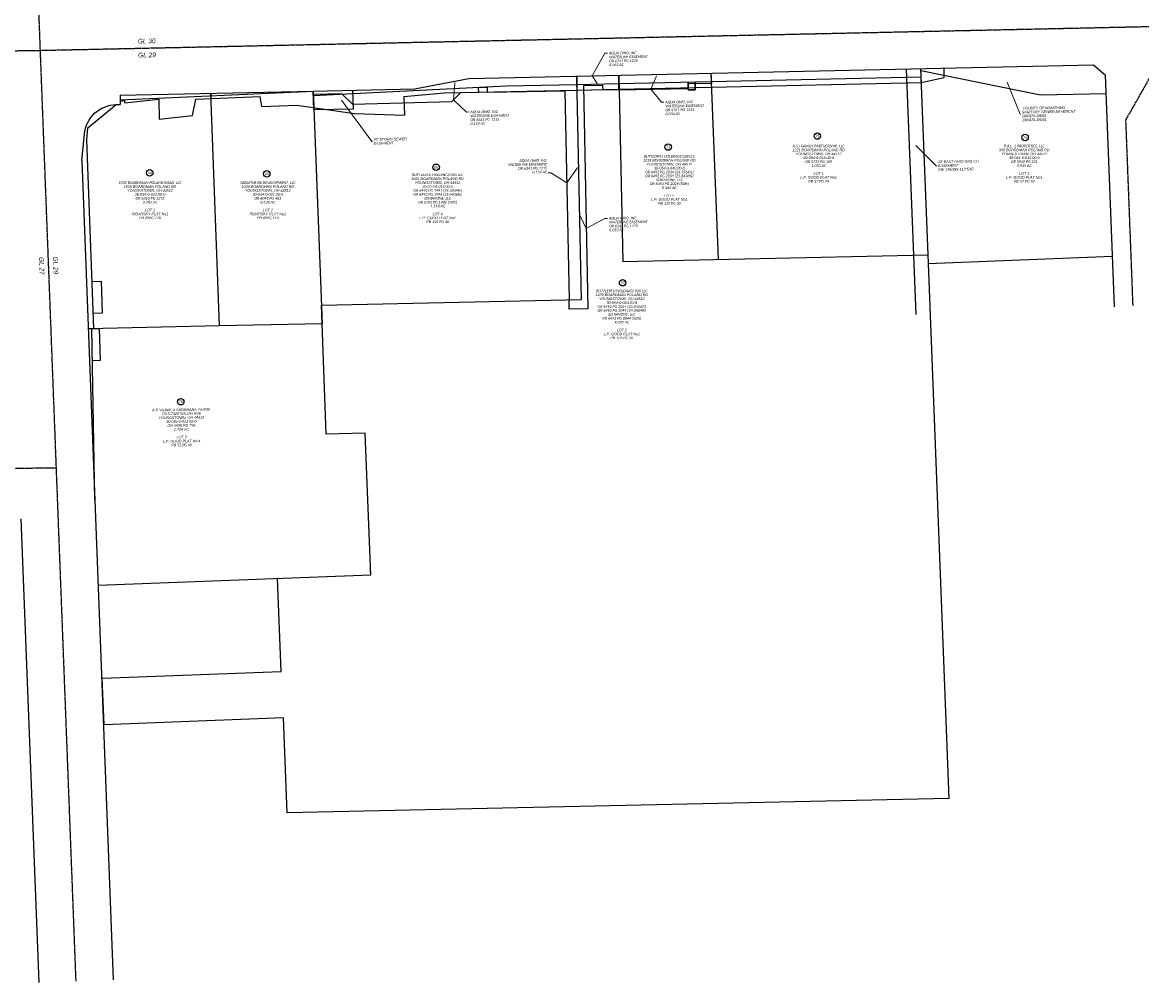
# Model space of a CAD drawing. Header units: feet. Extents: x 2474992 to 2485969, y 497486 to 501476.
# Tile 8 of 10: x 2483451 to 2484652, y 499153 to 500183. Entities that reach past the tile are written whole.
import ezdxf
from ezdxf import colors
from ezdxf.entities.mleader import LeaderData, LeaderLine
from ezdxf.math import Vec2, Vec3

# ---------------------------------------------------------------- set-up
doc = ezdxf.new("R2010")
doc.units = ezdxf.units.FT
doc.header["$MEASUREMENT"] = 0
doc.linetypes.add('CL', pattern=[2, 0.3, -0.15, 1.4, -0.15])
for name, color, linetype in [('DV_X_Property_Line', 7, 'Continuous'), ('DV_X_Text', 7, 'Continuous'), ('RW_P_Esmt_TMP', 203, 'esmtmppr'), ('RW_P_Esmt_U', 203, 'esmtupr'), ('RW_P_Fee_RW', 203, 'rowpr'), ('RW_X_CL', 6, 'CL'), ('RW_X_Esmt_SW', 6, 'esmtswex'), ('RW_X_Esmt_U', 6, 'esmtuex'), ('RW_X_Fee_RW', 6, 'rowex'), ('RW_X_Text', 7, 'Continuous')]:
    doc.layers.add(name, color=color, linetype=linetype)
doc.styles.add('P_Slanted-Normal LS 0.50', font='calibrii.ttf', dxfattribs={"height": 0.14})
doc.styles.add('Slanted-Normal LS 0.50', font='ariali.ttf', dxfattribs={"height": 0.14})
doc.styles.add('Standard-Linetype-Ex', font='font30.shx')
doc.styles.add('Standard-Linetype-Pr', font='font31.shx')
doc.styles.add('~P_Label - LeftCenter_0', font='calibrii.ttf')
doc.linetypes.add('esmtmppr', pattern='A,1,-0.2,["TMP",Standard-Linetype-Pr,S=0.14,R=0,X=-0.1,Y=-0.05],-0.375', length=1.575)
doc.linetypes.add('esmtswex', pattern='A,0.2,-0.1,0.2,-0.1,0.2,-0.1,0.2,-0.1,["Ex SW",Standard-Linetype-Ex,S=0.14,R=0,X=0,Y=-0.05],-0.65', length=1.85)
doc.linetypes.add('esmtuex', pattern='A,0.2,-0.1,0.2,-0.1,0.2,-0.1,0.2,-0.1,["Ex U",Standard-Linetype-Ex,S=0.14,R=0,X=0,Y=-0.05],-0.525', length=1.725)
doc.linetypes.add('esmtupr', pattern='A,1,-0.2,["U",Standard-Linetype-Pr,S=0.14,R=0,X=-0.1,Y=-0.05],-0.1', length=1.3)
doc.linetypes.add('rowex', pattern='A,0.2,-0.1,0.2,-0.1,0.2,-0.1,0.2,-0.1,["Ex R/W",Standard-Linetype-Ex,S=0.14,R=0,X=0,Y=-0.05],-0.8', length=2)
doc.linetypes.add('rowpr', pattern='A,1,-0.2,["R/W",Standard-Linetype-Pr,S=0.14,R=0,X=-0.1,Y=-0.05],-0.375', length=1.575)
doc.dimstyles.new('_Lbl_Leader_Line', dxfattribs={"dimtxt": 0.14, "dimasz": 0.349999, "dimexe": 0.07, "dimexo": 0.07, "dimgap": 0.07, "dimtad": 1, "dimdec": 0, "dimzin": 11, "dimdsep": 46, "dimtxsty": '~P_Label - LeftCenter_0', "dimcen": 0, "dimse1": 1, "dimse2": 1, "dimclrd": 7, "dimclre": 7, "dimaunit": 1, "dimadec": 4, "dimazin": 2, "dimtfac": 1, "dimtdec": 0, "dimtofl": 0, "dimtmove": 1, "dimatfit": 1, "dimldrblk": 'NONE', "dimfxl": 1, "dimtolj": 1, "dimtzin": 11, "dimlwd": 0, "dimlwe": 0, "dimarcsym": 0})

# ---------------------------------------------------------------- blocks, each defined once
blk = doc.blocks.new('*U876')
at = {"layer": 'DV_X_Text', "color": 7, "linetype": 'Continuous'}
blk.add_circle((0, 0), 3.46, dxfattribs=at)
at = {"layer": 'DV_X_Text', "color": 7, "linetype": 'Continuous', "insert": (0, 0), "char_height": 2.8, "attachment_point": 5, "rotation": 0.7204, "line_spacing_factor": 0.9, "style": 'Slanted-Normal LS 0.50'}
blk.add_mtext('64', dxfattribs=at)
blk = doc.blocks.new('*U878')
at = {"layer": 'DV_X_Text', "color": 7, "linetype": 'Continuous'}
blk.add_circle((0, 0), 3.46, dxfattribs=at)
at = {"layer": 'DV_X_Text', "color": 7, "linetype": 'Continuous', "insert": (0, 0), "char_height": 2.8, "attachment_point": 5, "rotation": 0.7204, "line_spacing_factor": 0.9, "style": 'Slanted-Normal LS 0.50'}
blk.add_mtext('66', dxfattribs=at)
blk = doc.blocks.new('*U880')
at = {"layer": 'DV_X_Text', "color": 7, "linetype": 'Continuous'}
blk.add_circle((0, 0), 3.46, dxfattribs=at)
at = {"layer": 'DV_X_Text', "color": 7, "linetype": 'Continuous', "insert": (0, 0), "char_height": 2.8, "attachment_point": 5, "rotation": 0.7204, "line_spacing_factor": 0.9, "style": 'Slanted-Normal LS 0.50'}
blk.add_mtext('68', dxfattribs=at)
blk = doc.blocks.new('*U882')
at = {"layer": 'DV_X_Text', "color": 7, "linetype": 'Continuous'}
blk.add_circle((0, 0), 3.46, dxfattribs=at)
at = {"layer": 'DV_X_Text', "color": 7, "linetype": 'Continuous', "insert": (0, 0), "char_height": 2.8, "attachment_point": 5, "rotation": 0.7204, "line_spacing_factor": 0.9, "style": 'Slanted-Normal LS 0.50'}
blk.add_mtext('71', dxfattribs=at)
blk = doc.blocks.new('*U884')
at = {"layer": 'DV_X_Text', "color": 7, "linetype": 'Continuous'}
blk.add_circle((0, 0), 3.46, dxfattribs=at)
at = {"layer": 'DV_X_Text', "color": 7, "linetype": 'Continuous', "insert": (0, 0), "char_height": 2.8, "attachment_point": 5, "rotation": 0.7204, "line_spacing_factor": 0.9, "style": 'Slanted-Normal LS 0.50'}
blk.add_mtext('75', dxfattribs=at)
blk = doc.blocks.new('*U886')
at = {"layer": 'DV_X_Text', "color": 7, "linetype": 'Continuous'}
blk.add_circle((0, 0), 3.46, dxfattribs=at)
at = {"layer": 'DV_X_Text', "color": 7, "linetype": 'Continuous', "insert": (0, 0), "char_height": 2.8, "attachment_point": 5, "rotation": 0.7204, "line_spacing_factor": 0.9, "style": 'Slanted-Normal LS 0.50'}
blk.add_mtext('76', dxfattribs=at)
blk = doc.blocks.new('*U889')
at = {"layer": 'DV_X_Text', "color": 7, "linetype": 'Continuous'}
blk.add_circle((0, 0), 3.46, dxfattribs=at)
at = {"layer": 'DV_X_Text', "color": 7, "linetype": 'Continuous', "insert": (0, 0), "char_height": 2.8, "attachment_point": 5, "rotation": 0.7204, "line_spacing_factor": 0.9, "style": 'Slanted-Normal LS 0.50'}
blk.add_mtext('70', dxfattribs=at)
blk = doc.blocks.new('*U890')
at = {"layer": 'DV_X_Text', "color": 7, "linetype": 'Continuous'}
blk.add_circle((0, 0), 3.46, dxfattribs=at)
at = {"layer": 'DV_X_Text', "color": 7, "linetype": 'Continuous', "insert": (0, 0), "char_height": 2.8, "attachment_point": 5, "rotation": 0.7204, "line_spacing_factor": 0.9, "style": 'Slanted-Normal LS 0.50'}
blk.add_mtext('78', dxfattribs=at)
blk = doc.blocks.new('_None')

msp = doc.modelspace()

# ---------------------------------------------------------------- linework, layer by layer
at = {"layer": 'DV_X_Property_Line'}
for p, q in [((2484051.4, 499885.9), (2484046.2, 500125.8)), ((2484091.2, 500126.8), (2484095.5, 499926.9)), ((2484190.2, 500128.9), (2484197.9, 499929.1)), ((2484415.1, 500133.7), (2484422.8, 499934)), ((2483663, 499857.5), (2483653.5, 500107.4)), ((2483763.5, 500109.7), (2483773, 499859.9)), ((2484095.5, 499926.9), (2484422.8, 499934)), ((2484422.8, 499934), (2484445.4, 499350.4)), ((2484621, 499932), (2484423.2, 499924.4)), ((2483772.2, 499879.9), (2484051.4, 499885.9)), ((2483777.5, 499741.4), (2483772.2, 499879.9)), ((2483663, 499857.5), (2483522.2, 499854.6)), ((2483773, 499859.9), (2483663, 499857.5)), ((2483819.3, 499742.3), (2483777.5, 499741.4)), ((2483825.1, 499590.4), (2483819.3, 499742.3)), ((2483532.7, 499579.3), (2483825.1, 499590.4)), ((2483729, 499486.7), (2483725.2, 499586.6)), ((2483825.1, 499590.4), (2483825, 499595.6)), ((2483537.1, 499479.4), (2483729, 499486.7)), ((2483539, 499429.4), (2483537.1, 499479.4)), ((2483731.7, 499436.7), (2483539, 499429.4)), ((2483735.6, 499334.8), (2483731.7, 499436.7)), ((2484445.4, 499350.4), (2483735.6, 499334.8))]:
    msp.add_line(p, q, dxfattribs=at)
at = {"layer": 'RW_P_Esmt_TMP'}
for p, q in [((2484440.4, 500124.1), (2484440.3, 500134.4)), ((2484046.5, 500110.8), (2484046.4, 500116.8)), ((2484091.5, 500111.8), (2484091.4, 500117.8)), ((2484091.5, 500111.8), (2484190.7, 500113.9)), ((2484190.7, 500113.9), (2484415.7, 500118.8)), ((2484190.7, 500114.9), (2484190.7, 500113.9)), ((2484415.4, 500124.8), (2484415.7, 500118.8)), ((2484415.7, 500118.8), (2484440.4, 500124.1)), ((2483637.5, 500101.1), (2483706.3, 500103.9)), ((2483706.3, 500103.9), (2483707.8, 500093.1)), ((2483860.8, 500103.9), (2483903.8, 500107.7)), ((2483860.8, 500103.9), (2483861.2, 500083.7)), ((2483903.8, 500107.7), (2484046.5, 500110.8)), ((2484046.5, 500110.8), (2484091.5, 500111.8)), ((2483556.3, 500099), (2483561.4, 500099.4)), ((2483561.4, 500097.2), (2483597.9, 500101)), ((2483561.4, 500097.2), (2483561.4, 500099.4)), ((2483597.9, 500101), (2483598.3, 500079.6)), ((2483633.9, 500083.6), (2483637.5, 500101.1)), ((2483707.8, 500093.1), (2483745.8, 500094.7)), ((2483745.8, 500094.7), (2483807.6, 500085.5)), ((2483763.8, 500099.8), (2483764, 500094.9)), ((2483764.1, 500092), (2483764, 500094.9)), ((2483598.3, 500079.6), (2483633.9, 500083.6)), ((2483807.6, 500085.5), (2483861.2, 500083.7)), ((2483526.1, 499905.1), (2483536.1, 499905.5)), ((2483537.4, 499871.5), (2483536.1, 499905.5)), ((2483527.4, 499871.1), (2483537.4, 499871.5)), ((2483535.3, 499820.8), (2483534, 499854.8)), ((2483526.5, 499820.4), (2483535.3, 499820.8))]:
    msp.add_line(p, q, dxfattribs=at)
at = {"layer": 'RW_P_Esmt_U'}
for p, q in [((2484173.3, 500111), (2484173.1, 500119.5)), ((2484165.8, 500110.9), (2484173.3, 500111))]:
    msp.add_line(p, q, dxfattribs=at)
at = {"layer": 'RW_P_Esmt_U', "flags": 128}
msp.add_lwpolyline([(2484173.1, 500119.5), (2484173.3, 500111), (2484165.8, 500110.9), (2484165.6, 500119.4)], close=True, dxfattribs=at)
at = {"layer": 'RW_P_Fee_RW'}
for p, q in [((2484046.2, 500125.8), (2484046.4, 500116.8)), ((2484091.2, 500126.8), (2484091.4, 500117.8)), ((2484190.2, 500128.9), (2484190.5, 500119.9)), ((2484415.1, 500133.7), (2484415.4, 500124.8)), ((2483763.6, 500104.8), (2483970.6, 500115.2)), ((2483970.6, 500115.2), (2484046.4, 500116.8)), ((2484046.4, 500116.8), (2484091.4, 500117.8)), ((2484091.4, 500117.8), (2484190.5, 500119.9)), ((2484190.5, 500119.9), (2484415.4, 500124.8)), ((2483556.3, 500100.3), (2483763.5, 500109.7)), ((2483653.5, 500107.4), (2483653.6, 500104.7)), ((2483653.6, 500104.7), (2483653.7, 500101.7)), ((2483763.5, 500109.7), (2483763.8, 500099.8)), ((2483763.5, 500109.7), (2483763.8, 500099.8)), ((2483521.6, 500070.4), (2483552, 500095.2)), ((2483520.4, 500057.4), (2483521.6, 500070.4)), ((2483528, 499854.7), (2483520.4, 500057.4)), ((2483522.2, 499854.6), (2483528, 499854.7)), ((2483525.8, 499854.7), (2483534, 499854.8)), ((2483529.2, 499670.4), (2483525.8, 499854.7)), ((2483528.5, 499709.2), (2483527.8, 499709.1))]:
    msp.add_line(p, q, dxfattribs=at)
at = {"layer": 'RW_X_CL'}
for p, q in [((2483470.7, 500153.4), (2483433.5, 501152.7)), ((2483470.7, 500153.4), (2485969.1, 500207.2)), ((2484635.4, 500078.8), (2484692.8, 500179.7)), ((2482090.9, 500133.7), (2483470.7, 500153.4)), ((2483509, 499154.2), (2483470.7, 500153.4)), ((2484643.1, 499879), (2484635.4, 500078.8)), ((2483185.9, 499701.2), (2483487.9, 499705.4))]:
    msp.add_line(p, q, dxfattribs=at)
at = {"layer": 'RW_X_Esmt_SW'}
for p, q in [((2484415.2, 500131.8), (2484415.1, 500133.7)), ((2484415.2, 500131.8), (2484543.7, 500105.5)), ((2483764.2, 500089.8), (2483763.5, 500109.7)), ((2483806.6, 500090.7), (2483805.8, 500110.7)), ((2484543.7, 500105.5), (2484614.3, 500107)), ((2483764.2, 500089.8), (2483806.6, 500090.7))]:
    msp.add_line(p, q, dxfattribs=at)
at = {"layer": 'RW_X_Esmt_U'}
for p, q in [((2484091.5, 500111), (2484091.2, 500126.8)), ((2484190.2, 500128.9), (2484190.6, 500117.7)), ((2484410.3, 499870), (2484400.1, 500133.2)), ((2484074.3, 500115.7), (2484053.3, 500115.3)), ((2484053.3, 500115.3), (2484058.2, 499876)), ((2484074.4, 500110.7), (2484074.3, 500115.7)), ((2484165.8, 500110.9), (2484165.6, 500119.4)), ((2484190.6, 500117.7), (2484165.6, 500117.3)), ((2484165.6, 500117.3), (2484165.7, 500112.3)), ((2483794.2, 500106.6), (2483763.6, 500105.9)), ((2483805.5, 500095.8), (2483794.2, 500106.6)), ((2483921.3, 500107.9), (2483912.3, 500098.5)), ((2483940.6, 500108.3), (2483921.3, 500107.9)), ((2483950.5, 500113.4), (2483940.5, 500113.3)), ((2483940.5, 500113.3), (2483940.6, 500108.3)), ((2483950.6, 500108.4), (2483950.5, 500113.4)), ((2483950.6, 500108.4), (2484033.4, 500109.9)), ((2484033.4, 500109.9), (2484038, 499885.6)), ((2484091.5, 500111), (2484074.4, 500110.7)), ((2484091.5, 500111), (2484165.7, 500112.3)), ((2483805.5, 500095.8), (2483912.3, 500098.5)), ((2484038, 499885.6), (2484051.4, 499885.9)), ((2484038.2, 499875.6), (2484038, 499885.6)), ((2484058.2, 499876), (2484038.2, 499875.6))]:
    msp.add_line(p, q, dxfattribs=at)
at = {"layer": 'RW_X_Fee_RW'}
for p, q in [((2483930.4, 500123.3), (2484600.8, 500137.7)), ((2484600.8, 500137.7), (2484613.5, 500126.6)), ((2484623.1, 499878.2), (2484613.5, 500126.6)), ((2483872.1, 500112.1), (2483930.4, 500123.3)), ((2483556.2, 500105.3), (2483763.5, 500109.7)), ((2483556.2, 500105.3), (2483556.4, 500095.3)), ((2483763.5, 500109.7), (2483872.1, 500112.1)), ((2483552, 500095.2), (2483556.4, 500095.3)), ((2483515.3, 500035.1), (2483517.9, 500063.5)), ((2483515.3, 500035.1), (2483548.9, 499155.7)), ((2483449.9, 499650.4), (2483469, 499152.6))]:
    msp.add_line(p, q, dxfattribs=at)
at = {"layer": 'RW_X_Fee_RW', "extrusion": (0, 0, -1)}
msp.add_arc((-2483552.8, 500060.2), 35, 5.3665, 88.6821, dxfattribs=at)

# ---------------------------------------------------------------- block references
at = {"layer": 'DV_X_Text', "color": 7, "linetype": 'Continuous'}
for name, p in [('*U884', (2484304.3, 500061.4)), ('*U886', (2484527.2, 500059.8)), ('*U882', (2484144.3, 500049.6)), ('*U880', (2483895.3, 500027.9)), ('*U876', (2483588, 500021.9)), ('*U878', (2483713.6, 500020.9)), ('*U889', (2484095.4, 499903.9)), ('*U890', (2483621.3, 499776.2))]:
    msp.add_blockref(name, p, dxfattribs=at)

# ---------------------------------------------------------------- texts
at = {"layer": 'DV_X_Text'}
for s, insert, char_height, attachment_point, rotation, line_spacing_factor, style in [('GL 30\\P\\PGL 29', (2483584.9, 500155.9), 5, 5, 1.2365, 0.9, 'Slanted-Normal LS 0.50'), ('A.S.I FAMILY PARTNERSHIP, LLC\\P\\fArial|b0|i1|c00|p39;\\C7;1221 BOARDMAN POLAND RD\\PYOUNGSTOWN, OH 44512\\P\\fCalibri|b0|i1|c00|p39;\\C256;30-054-0-015.00-0\\POR 5723 PG 159\\P1.033 AC\\P\\P\\fArial|b0|i1|c00|p39;\\C7;LOT 1\\PL.P. GOOD PLAT No1\\PPB \\fCalibri|b0|i1|c00|p39;\\C256;57 PG 94', (2484305.7, 500052.1), 2.8, 2, 359.9911, 0.900001, 'P_Slanted-Normal LS 0.50'), ('P.A.L. 2 PROPERTIES, LLC\\P\\fArial|b0|i1|c00|p39;\\C7;950 BOARDMAN POLAND RD\\PYOUNGSTOWN, OH 44512\\P\\fCalibri|b0|i1|c00|p39;\\C256;30-054-0-014.00-0\\POR 5949 PG 221\\P0.945 AC\\P\\P\\fArial|b0|i1|c00|p39;\\C7;LOT 1\\PL.P. GOOD PLAT No1\\PPB \\fCalibri|b0|i1|c00|p39;\\C256;57 PG 94', (2484526.3, 500052.1), 2.8, 2, 359.9911, 0.900001, 'P_Slanted-Normal LS 0.50'), ('BUTTLERFLI HOLDINGS 028 LLC\\P\\fArial|b0|i1|c00|p39;\\C7;1219 BOARDMAN POLAND RD\\PYOUNGSTOWN, OH 44512\\P\\fCalibri|b0|i1|c00|p39;\\C256;30-054-0-040.00-0\\POR 6492 PG 2034 (24.3564%)\\POR 6492 PG 2039 (25.6436%)\\PSCHIAVONE, LLC\\POR 6492 PG 2029 (50%)\\P0.462 AC\\P\\P\\fArial|b0|i1|c00|p39;\\C7;LOT 5\\PL.P. GOOD PLAT No1\\PPB \\fCalibri|b0|i1|c00|p39;\\C256;135 PG 30', (2484145.5, 500041), 2.8, 2, 359.9911, 0.900001, 'P_Slanted-Normal LS 0.50'), ('BUTTLERFLI HOLDINGS 005 LLC\\P\\fArial|b0|i1|c00|p39;\\C7;1051 BOARDMAN POLAND RD\\PYOUNGSTOWN, OH 44512\\P\\fCalibri|b0|i1|c00|p39;\\C256;30-054-0-019.00-0\\POR 6492 PG 1991 (24.3564%)\\POR 6492 PG 1996 (25.6436%)\\PSCHIAVONE, LLC\\POR 6492 PG 1986 (50%)\\P1.518 AC\\P\\P\\fArial|b0|i1|c00|p39;\\C7;LOT 4\\PL.P. GOOD PLAT No1\\PPB \\fCalibri|b0|i1|c00|p39;\\C256;135 PG 30', (2483896.9, 500021.2), 2.8, 2, 359.9911, 0.900001, 'P_Slanted-Normal LS 0.50'), ('1035 BOARDMAN-POLAND ROAD, LLC\\P\\fArial|b0|i1|c00|p39;\\C7;1035 BOARDMAN POLAND RD\\PYOUNGSTOWN, OH 44512\\P\\fCalibri|b0|i1|c00|p39;\\C256;30-054-0-022.00-0\\POR 6310 PG 1272\\P0.783 AC\\P\\P\\fArial|b0|i1|c00|p39;\\C7;LOT 1\\PRIDARSKY PLAT No1\\PPB \\fCalibri|b0|i1|c00|p39;\\C256;69PG 110', (2483588.3, 500012.8), 2.8, 2, 359.9911, 0.900001, 'P_Slanted-Normal LS 0.50'), ('SABATINE BK DEVELOPMENT, LLC\\P\\fArial|b0|i1|c00|p39;\\C7;1039 BOARDMAN POLAND RD\\PYOUNGSTOWN, OH 44512\\P\\fCalibri|b0|i1|c00|p39;\\C256;30-054-0-021.00-0\\POR 6093 PG 483\\P0.630 AC\\P\\P\\fArial|b0|i1|c00|p39;\\C7;LOT 2\\PRIDARSKY PLAT No1\\PPB \\fCalibri|b0|i1|c00|p39;\\C256;69PG 110', (2483714.7, 500012.8), 2.8, 2, 359.9911, 0.900001, 'P_Slanted-Normal LS 0.50'), ('GL 29\\P\\PGL 27', (2483479.6, 499922.3), 5, 5, 272.1924, 0.9, 'Slanted-Normal LS 0.50'), ('BUTTLERFLI HOLDINGS 030 LLC\\P\\fArial|b0|i1|c00|p39;\\C7;1209 BOARDMAN POLAND RD\\PYOUNGSTOWN, OH 44512\\P\\fCalibri|b0|i1|c00|p39;\\C256;30-054-0-024.01-0\\POR 6492 PG 2054 (25.6436%)\\POR 6492 PG 2049 (24.3564%)\\PSCHIAVONE, LLC\\POR 6492 PG 2044 (50%)\\P9.095 AC\\P\\P\\fArial|b0|i1|c00|p39;\\C7;LOT 2\\PL.P. GOOD PLAT No1\\PPB \\fCalibri|b0|i1|c00|p39;\\C256;135 PG 30', (2484094.5, 499896.6), 2.8, 2, 359.9911, 0.900001, 'P_Slanted-Normal LS 0.50')]:
    msp.add_mtext(s, dxfattribs=dict(at, insert=insert, char_height=char_height, attachment_point=attachment_point, rotation=rotation, line_spacing_factor=line_spacing_factor, style=style))
at = {"layer": 'DV_X_Text', "color": 7, "linetype": 'Continuous', "insert": (2483621.8, 499769), "char_height": 2.8, "attachment_point": 2, "rotation": 0.7204, "line_spacing_factor": 0.9, "style": 'Slanted-Normal LS 0.50'}
msp.add_mtext('A P YAJNIK & SHOBHANA YAJNIK \\P7313-7325 SOUTH AVE\\PYOUNGSTOWN, OH 44512\\P30-054-0-023.00-0\\POR 5698 PG 756\\P1.724 AC\\P\\PLOT 9\\PL.P. GOOD PLAT No.4\\PPB \\fCalibri|b0|i1|c00|p39;\\C256;52 PG 60', dxfattribs=at)
at = {"layer": 'RW_X_Text', "char_height": 2.8, "attachment_point": 1, "rotation": 0.8866, "line_spacing_factor": 0.9, "style": 'Slanted-Normal LS 0.50'}
for s, insert in [(' COUNTY OF MAHONING\\PSANITARY SEWER EASEMENT \\P199/478-2/5/81\\P198/478-2/5/81', (2484523.7, 500092.7)), ("20' STORM SEWER \\PEASEMENT \\P", (2483828.2, 500059.2)), ("15' EAST OHIO GAS CO. \\PEASEMENT \\PRW 146/395-11/25/67", (2484433.7, 500035.2))]:
    msp.add_mtext(s, dxfattribs=dict(at, insert=insert))

# ---------------------------------------------------------------- leaders
at = {"layer": 'DV_X_Text', "color": 7, "linetype": 'Continuous'}
ml = msp.add_multileader_mtext('Standard', dxfattribs=at)
ml.set_content('AQUA OHIO, INC\\PWATERLINE EASEMENT\\POR 6341 PG 1215\\P0.053 AC', color=7, style='P_Slanted-Normal LS 0.50')
ml.set_leader_properties(color=7, linetype='Continuous', lineweight=0)
ml.build(insert=Vec2(0, 0))
ml.multileader.update_dxf_attribs({"text_right_attachment_type": 3, "dogleg_length": 2.8, "arrow_head_size": 2.8, "scale": 20})
ctx = ml.context
ctx.base_point, ctx.scale, ctx.char_height, ctx.arrow_head_size, ctx.landing_gap_size, ctx.plane_origin, ctx.plane_x_axis, ctx.plane_y_axis = Vec3(2484079.3, 500150.3), 20, 2.8, 2.8, 1.4, Vec3(2484080.8, 500148.4), Vec3(0.999921, 0.012573), Vec3(-0.012573, 0.999921)
ctx.right_attachment = 3
notes = []
notes.append((ctx, [(0, (1, 1, 0), (2484076.5, 500150.3), (0.999921, 0.012573), 2.8, [(1, [(2484069.8, 500115.6), (2484062.8, 500126.2)], 0, [])])]))
ctx.mtext.insert, ctx.mtext.text_direction, ctx.mtext.rotation, ctx.mtext.line_spacing_factor, ctx.mtext.line_spacing_style = Vec3(2484080.7, 500151.8), Vec3(0.999921, 0.012573), 0.012573, 0.900001, 2
ml = msp.add_multileader_mtext('Standard', dxfattribs=at)
ml.set_content('AQUA OHIO, INC\\PWATERLINE EASEMENT\\POR 6341 PG 1215\\P0.034 AC', color=7, style='P_Slanted-Normal LS 0.50')
ml.set_leader_properties(color=7, linetype='Continuous', lineweight=0)
ml.build(insert=Vec2(0, 0))
ml.multileader.update_dxf_attribs({"text_right_attachment_type": 3, "dogleg_length": 2.8, "arrow_head_size": 2.8, "scale": 20})
ctx = ml.context
ctx.base_point, ctx.scale, ctx.char_height, ctx.arrow_head_size, ctx.landing_gap_size, ctx.plane_origin, ctx.plane_x_axis, ctx.plane_y_axis = Vec3(2484139.8, 500097.8), 20, 2.8, 2.8, 1.4, Vec3(2484141.2, 500095.8), Vec3(0.999921, 0.012573), Vec3(-0.012573, 0.999921)
ctx.right_attachment = 3
notes.append((ctx, [(0, (1, 1, 0), (2484137, 500097.7), (0.999921, 0.012573), 2.8, [(1, [(2484132.4, 500127.7), (2484125.8, 500111.6)], 0, [])])]))
ctx.mtext.insert, ctx.mtext.text_direction, ctx.mtext.rotation, ctx.mtext.line_spacing_factor, ctx.mtext.line_spacing_style = Vec3(2484141.2, 500099.2), Vec3(0.999921, 0.012573), 0.012573, 0.900001, 2
ml = msp.add_multileader_mtext('Standard', dxfattribs=at)
ml.set_content('AQUA OHIO, INC\\PWATERLINE EASEMENT\\POR 6341 PG 1215\\P0.159 AC', color=7, style='P_Slanted-Normal LS 0.50')
ml.set_leader_properties(color=7, linetype='Continuous', lineweight=0)
ml.build(insert=Vec2(0, 0))
ml.multileader.update_dxf_attribs({"text_right_attachment_type": 3, "dogleg_length": 2.8, "arrow_head_size": 2.8, "scale": 20})
ctx = ml.context
ctx.base_point, ctx.scale, ctx.char_height, ctx.arrow_head_size, ctx.landing_gap_size, ctx.plane_origin, ctx.plane_x_axis, ctx.plane_y_axis = Vec3(2483930.6, 500087.2), 20, 2.8, 2.8, 1.4, Vec3(2483932.1, 500085.2), Vec3(0.999921, 0.012573), Vec3(-0.012573, 0.999921)
ctx.right_attachment = 3
notes.append((ctx, [(0, (1, 1, 0), (2483927.8, 500087.2), (0.999921, 0.012573), 2.8, [(1, [(2483915.6, 500120.5), (2483914.1, 500100.4)], 0, [])])]))
ctx.mtext.insert, ctx.mtext.text_direction, ctx.mtext.rotation, ctx.mtext.line_spacing_factor, ctx.mtext.line_spacing_style = Vec3(2483932, 500088.7), Vec3(0.999921, 0.012573), 0.012573, 0.900001, 2
ml = msp.add_multileader_mtext('Standard', dxfattribs=at)
ml.set_content('AQUA OHIO, INC\\PWATERLINE EASEMENT\\POR 6341 PG 1215\\P0.159 AC', color=7, style='P_Slanted-Normal LS 0.50')
ml.set_leader_properties(color=7, linetype='Continuous', lineweight=0)
ml.build(insert=Vec2(0, 0))
ml.multileader.update_dxf_attribs({"text_right_attachment_type": 3, "dogleg_length": 2.8, "arrow_head_size": 2.8, "scale": 20})
ctx = ml.context
ctx.base_point, ctx.scale, ctx.char_height, ctx.arrow_head_size, ctx.landing_gap_size, ctx.plane_origin, ctx.plane_x_axis, ctx.plane_y_axis = Vec3(2483970.9, 500034.8), 20, 2.8, 2.8, 1.4, Vec3(2483973, 500032.8), Vec3(0.999921, 0.012573), Vec3(-0.012573, 0.999921)
ctx.right_attachment, ctx.text_align_type = 3, 2
notes.append((ctx, [(0, (1, 1, 0), (2484018.4, 500021.9), (-0.999921, -0.012573), 2.8, [(1, [(2484048.3, 500029.2), (2484035.4, 500011.1)], 0, [])])]))
ctx.mtext.insert, ctx.mtext.text_direction, ctx.mtext.rotation, ctx.mtext.alignment, ctx.mtext.line_spacing_factor, ctx.mtext.line_spacing_style = Vec3(2484014.1, 500036.8), Vec3(0.999921, 0.012573), 0.012573, 3, 0.900001, 2
ml = msp.add_multileader_mtext('Standard', dxfattribs=at)
ml.set_content('AQUA OHIO, INC\\PWATERLINE EASEMENT\\POR 6341 PG 1215\\P0.053 AC', color=7, style='P_Slanted-Normal LS 0.50')
ml.set_leader_properties(color=7, linetype='Continuous', lineweight=0)
ml.build(insert=Vec2(0, 0))
ml.multileader.update_dxf_attribs({"text_right_attachment_type": 3, "dogleg_length": 2.8, "arrow_head_size": 2.8, "scale": 20})
ctx = ml.context
ctx.base_point, ctx.scale, ctx.char_height, ctx.arrow_head_size, ctx.landing_gap_size, ctx.plane_origin, ctx.plane_x_axis, ctx.plane_y_axis = Vec3(2484079.3, 499973.1), 20, 2.8, 2.8, 1.4, Vec3(2484080.8, 499971.1), Vec3(0.999921, 0.012573), Vec3(-0.012573, 0.999921)
ctx.right_attachment = 3
notes.append((ctx, [(0, (1, 1, 0), (2484076.5, 499973), (0.999921, 0.012573), 2.8, [(1, [(2484049.4, 499976.8), (2484056.4, 499962)], 0, [])])]))
ctx.mtext.insert, ctx.mtext.text_direction, ctx.mtext.rotation, ctx.mtext.line_spacing_factor, ctx.mtext.line_spacing_style = Vec3(2484080.7, 499974.5), Vec3(0.999921, 0.012573), 0.012573, 0.900001, 2
at = {"layer": 'RW_X_Text', "color": 7, "linetype": 'Continuous', "lineweight": 0, "annotation_type": 0, "has_hookline": 1, "hookline_direction": 0, "horizontal_direction": (0.99988, 0.015473, 0)}
for points, text_width in [([(2484508, 500119.3), (2484522.1, 500084.9), (2484522.4, 500084.9)], 57.7), ([(2483793.7, 500100.1), (2483826.5, 500055.7), (2483826.9, 500055.7)], 35.5), ([(2484410, 500051.3), (2484432, 500029.5), (2484432.4, 500029.5)], 43.9)]:
    msp.add_leader(points, dimstyle='_Lbl_Leader_Line', override={"dimscale": 0, "dimtxt": 0.14, "dimasz": 0.349999, "dimtad": 0}, dxfattribs=dict(at, text_width=text_width))
for ctx, leaders in notes:
    for number, flags, end, landing, length, lines in leaders:
        leader = LeaderData()
        leader.index, (leader.has_last_leader_line, leader.has_dogleg_vector, leader.attachment_direction) = number, flags
        leader.last_leader_point, leader.dogleg_vector, leader.dogleg_length = Vec3(end), Vec3(landing), length
        for number, points, colour, breaks in lines:
            line = LeaderLine()
            line.index, line.vertices, line.color, line.breaks = number, Vec3.list(points), colors.encode_raw_color(colour), breaks
            leader.lines.append(line)
        ctx.leaders.append(leader)

doc.saveas('drawing.dxf')
